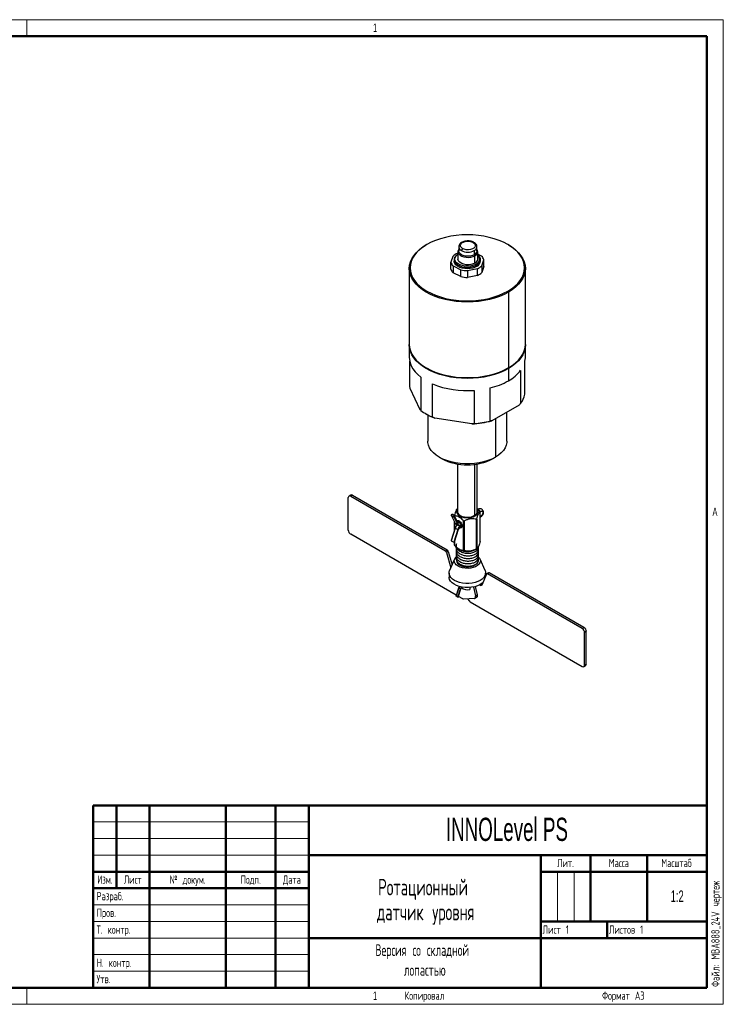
# Model space of a CAD drawing. Header units: millimetres. Extents: x 0 to 420, y 0 to 297.
# Tile 2 of 2: x 208 to 420, y 0 to 297. Entities that reach past the tile are written whole.
import ezdxf

# ---------------------------------------------------------------- set-up
doc = ezdxf.new("R2010")
doc.units = ezdxf.units.MM
doc.layers.add('ОСНОВНОЙ', color=7, linetype='Continuous', lineweight=25)
doc.styles.add('SLDTEXTSTYLE1', font='TXT', dxfattribs={"width": 0.605, "bigfont": 'bigfont'})
doc.styles.add('SLDTEXTSTYLE2', font='TXT', dxfattribs={"width": 0.605})
doc.styles.add('SLDTEXTSTYLE3', font='TXT', dxfattribs={"width": 0.620146, "bigfont": 'bigfont'})
doc.styles.add('SLDTEXTSTYLE4', font='TXT', dxfattribs={"width": 0.559127, "bigfont": 'bigfont'})

# ---------------------------------------------------------------- blocks, each defined once
blk = doc.blocks.new('SW_NOTE_0_1')
at = {"color": 0, "linetype": 'Continuous', "lineweight": 0, "char_height": 5, "attachment_point": 2, "style": 'SLDTEXTSTYLE1'}
for s, insert in [('Ротационный', (22.58, 6.43)), ('датчик уровня', (23.38, -1.07))]:
    blk.add_mtext(s, dxfattribs=dict(at, insert=insert))
blk = doc.blocks.new('SW_NOTE_0_2')
at = {"color": 0, "linetype": 'Continuous', "lineweight": 0, "char_height": 3.5, "attachment_point": 2, "style": 'SLDTEXTSTYLE1'}
for s, insert in [('Версия со складной', (21.98, 4.5)), ('лопастью', (22.75, -1.5))]:
    blk.add_mtext(s, dxfattribs=dict(at, insert=insert))

msp = doc.modelspace()

# ---------------------------------------------------------------- linework, layer by layer
at = {"color": 7, "linetype": 'Continuous', "lineweight": 18}
for p, q in [((0, 297), (420, 297)), ((420, 297), (420, 0)), ((230, 55), (295, 55)), ((230, 50), (295, 50)), ((230, 45), (295, 45)), ((370, 40), (370, 25)), ((375, 40), (375, 25)), ((230, 30), (295, 30)), ((230, 25), (295, 25)), ((230, 20), (295, 20)), ((230, 15), (295, 15)), ((230, 10), (295, 10)), ((0, 0), (420, 0))]:
    msp.add_line(p, q, dxfattribs=at)
at = {"color": 7, "linetype": 'Continuous', "lineweight": 50}
for p, q in [((415, 292), (20, 292)), ((415, 5), (415, 292)), ((230, 60), (415, 60)), ((230, 60), (230, 5)), ((237, 35), (237, 60)), ((247, 60), (247, 5)), ((270, 60), (270, 5)), ((285, 60), (285, 5)), ((295, 60), (295, 5)), ((295, 45), (415, 45)), ((365, 45), (365, 5)), ((380, 45), (380, 25)), ((397, 45), (397, 25)), ((230, 40), (295, 40)), ((365, 40), (415, 40)), ((230, 35), (295, 35)), ((365, 25), (415, 25)), ((385, 25), (385, 20)), ((295, 20), (415, 20)), ((20, 5), (415, 5))]:
    msp.add_line(p, q, dxfattribs=at)
at = {"color": 7, "linetype": 'Continuous', "lineweight": 25}
for p, q in [((330.61, 229.2), (330.43, 229.09)), ((355.18, 229.09), (355, 229.19)), ((339.97, 226.53), (339.78, 226.5)), ((339.98, 226.24), (339.79, 226.12)), ((339.97, 227.04), (339.97, 224.8)), ((340.22, 228.47), (340.22, 227.25)), ((344.92, 226.12), (344.92, 227.35)), ((344.92, 226.12), (345.09, 225.82)), ((345.09, 223.57), (345.09, 225.82)), ((345.72, 227.25), (345.72, 228.47)), ((345.97, 224.8), (345.97, 227.04)), ((347.1, 225.67), (345.97, 226.24)), ((338.44, 225.6), (337.84, 223.84)), ((337.84, 221.79), (337.84, 223.84)), ((338.81, 224.6), (338.81, 224.2)), ((345.63, 223.39), (345.82, 223.09)), ((345.82, 222.68), (345.82, 223.09)), ((346.81, 224.2), (346.81, 224.6)), ((347.17, 222.79), (347.77, 224.56)), ((347.17, 222.79), (347.17, 220.75)), ((347.77, 222.52), (347.77, 224.56)), ((325.31, 221.95), (325.31, 199.09)), ((338.51, 222.72), (340.87, 221.54)), ((338.51, 222.72), (338.51, 220.68)), ((340.87, 219.49), (338.51, 220.68)), ((340.87, 219.49), (340.87, 221.54)), ((342.87, 221.31), (345.83, 221.9)), ((342.87, 221.31), (342.87, 219.27)), ((345.83, 219.85), (342.87, 219.27)), ((345.83, 219.85), (345.83, 221.9)), ((347.77, 222.52), (347.17, 220.75)), ((360.31, 199.09), (360.31, 221.95)), ((355, 215.11), (355.18, 214.81)), ((355.18, 214.81), (355.18, 191.94)), ((325.31, 198.88), (325.31, 195.21)), ((360.31, 195.21), (360.31, 198.88)), ((325.43, 186.4), (325.43, 194.01)), ((360.18, 184.01), (360.18, 194.01)), ((330.43, 191.94), (330.61, 191.84)), ((355, 191.84), (355.18, 191.94)), ((355.18, 191.74), (355.18, 188.07)), ((358.89, 191.23), (358.89, 181.22)), ((328.79, 189.16), (328.79, 179.16)), ((332.33, 177.12), (332.33, 187.12)), ((328.61, 179.35), (325.61, 185.8)), ((344.87, 185.18), (344.87, 175.17)), ((349.7, 175.92), (349.7, 185.92)), ((358.39, 180.73), (350.2, 176.01)), ((354.76, 169.9), (354.76, 178.63)), ((330.43, 178.06), (330.61, 177.96)), ((330.85, 177.82), (330.85, 169.9)), ((344.19, 175.08), (333.01, 176.81)), ((334.35, 165.02), (335.06, 164.61)), ((350.55, 164.61), (351.26, 165.02)), ((339.81, 163), (339.81, 148.67)), ((345.81, 148.67), (345.81, 163)), ((306.92, 143.05), (306.92, 152.85)), ((307.66, 153.61), (307.13, 153.31)), ((308.16, 153.56), (307.63, 153.26)), ((307.63, 153.26), (336.2, 136.76)), ((308.16, 153.56), (336.73, 137.07)), ((346.69, 139.63), (346.69, 148.61)), ((337.89, 147.56), (339.12, 145.16)), ((337.92, 147.54), (338.69, 147.09)), ((337.92, 147.54), (339.15, 145.13)), ((338.69, 147.09), (339.92, 144.69)), ((340.04, 145.09), (338.82, 147.49)), ((338.85, 147.16), (340.08, 144.76)), ((338.92, 147.28), (338.92, 147.5)), ((338.92, 143.09), (338.92, 145.55)), ((338.96, 147.42), (338.96, 147.21)), ((341.7, 136.85), (341.7, 145.83)), ((341.84, 145.81), (341.84, 136.83)), ((345.58, 137.41), (345.58, 146.39)), ((345.68, 146.45), (345.68, 137.47)), ((339.12, 143.69), (337.89, 139.87)), ((339.15, 143.66), (337.92, 139.84)), ((339.92, 143.21), (338.69, 139.39)), ((340.08, 143.18), (338.85, 139.36)), ((338.86, 139.38), (340.09, 143.21)), ((338.96, 145.47), (338.96, 143.21)), ((339.15, 145.13), (339.92, 144.69)), ((339.15, 143.66), (339.92, 143.21)), ((339.36, 144.9), (340.13, 144.45)), ((340.13, 145.21), (340.04, 145.16)), ((340.04, 145.09), (340.04, 145.09)), ((340.08, 143.18), (340.09, 143.21)), ((340.1, 145.47), (340.12, 145.21)), ((340.68, 145.52), (340.13, 145.21)), ((340.86, 144.25), (341.2, 144.45)), ((340.93, 144.52), (341.16, 144.66)), ((339.49, 123.43), (307.63, 141.82)), ((337.92, 139.84), (338.69, 139.39)), ((338.96, 139.7), (338.96, 138.43)), ((336.2, 136.76), (336.73, 137.07)), ((338.85, 139.36), (338.86, 139.38)), ((338.92, 138.51), (338.92, 139.58)), ((340.33, 137.23), (340.51, 137.13)), ((345.1, 137.13), (345.63, 137.44)), ((337.06, 136.62), (336.53, 136.31)), ((336.53, 136.31), (337.84, 131.7)), ((337.06, 136.62), (338.21, 132.56)), ((338.97, 134.32), (337.47, 130.86)), ((348.14, 130.86), (346.64, 134.32)), ((341.39, 132.34), (341.24, 132.43)), ((337.31, 130.09), (337.31, 128.86)), ((348.55, 129.78), (347.14, 126.42)), ((348.31, 129.2), (348.31, 130.09)), ((349.16, 130.18), (348.63, 129.87)), ((349.41, 130.15), (348.88, 129.85)), ((377.45, 113.35), (348.88, 129.85)), ((377.98, 113.66), (349.41, 130.15)), ((340.21, 125.68), (339.39, 123.13)), ((339.41, 123.11), (340.23, 125.65)), ((339.93, 122.81), (340.75, 125.36)), ((340.03, 122.79), (340.85, 125.34)), ((340.04, 122.8), (340.86, 125.35)), ((340.75, 125.36), (340.23, 125.65)), ((340.86, 125.35), (340.85, 125.34)), ((343.59, 125.72), (343.59, 125.15)), ((344.64, 125.87), (345.26, 123.18)), ((345.21, 126.01), (345.79, 123.49)), ((346.81, 126.35), (346.51, 126.52)), ((347.26, 126.7), (347.03, 126.83)), ((339.93, 122.81), (339.41, 123.11)), ((340.04, 122.8), (340.03, 122.79)), ((341.45, 122.3), (340.12, 123.06)), ((344.92, 122.42), (341.62, 122.25)), ((342.86, 122.31), (343.46, 121.6)), ((345.09, 122.47), (345.62, 122.78)), ((345.26, 123.18), (345.79, 123.49)), ((343.63, 121.45), (377.45, 101.92)), ((377.45, 113.35), (377.98, 113.66)), ((378.69, 112.44), (378.16, 112.13)), ((378.16, 102.33), (378.16, 112.13)), ((378.69, 102.64), (378.69, 112.44)), ((377.95, 101.87), (378.48, 102.18)), ((378.16, 102.33), (378.69, 102.64))]:
    msp.add_line(p, q, dxfattribs=at)
at = {"color": 8, "linetype": 'Continuous', "lineweight": 25}
for p, q in [((339.97, 226.23), (339.79, 226.12)), ((351.26, 176.61), (351.26, 165.02)), ((344.93, 162.88), (344.93, 147.44)), ((340.85, 144.51), (340.88, 144.49)), ((340.94, 144.33), (340.87, 144.26)), ((341.16, 144.65), (340.88, 144.49)), ((340.94, 144.62), (341.14, 144.73)), ((341.2, 144.48), (340.94, 144.33)), ((346.81, 126.35), (347.2, 126.58))]:
    msp.add_line(p, q, dxfattribs=at)
at = {"color": 7, "linetype": 'Continuous', "lineweight": 25, "flags": 128}
for points in [[(355, 215.11), (356.14, 215.84), (357.15, 216.62), (358.02, 217.46), (358.74, 218.34), (359.31, 219.26), (359.72, 220.21), (359.97, 221.18), (360.06, 222.15), (359.97, 223.13), (359.72, 224.1), (359.31, 225.05), (358.74, 225.97), (358.02, 226.85), (357.15, 227.69), (356.14, 228.47), (355, 229.2), (353.75, 229.85), (352.39, 230.43), (350.94, 230.94), (349.41, 231.35), (347.81, 231.68), (346.17, 231.92), (344.5, 232.06), (342.81, 232.11), (341.11, 232.06), (339.44, 231.92), (337.8, 231.68), (336.2, 231.35), (334.67, 230.94), (333.22, 230.43), (331.86, 229.85), (330.61, 229.2)], [(355.18, 214.81), (353.91, 214.14), (352.53, 213.55), (351.05, 213.04), (349.5, 212.62), (347.89, 212.28), (346.22, 212.04), (344.52, 211.9), (342.81, 211.85), (341.09, 211.9), (339.39, 212.04), (337.73, 212.28), (336.11, 212.62), (334.56, 213.04), (333.08, 213.55), (331.7, 214.14), (330.43, 214.81), (329.28, 215.54), (328.25, 216.34), (327.37, 217.19), (326.64, 218.08), (326.06, 219.02), (325.64, 219.98), (325.39, 220.96), (325.31, 221.95), (325.39, 222.94), (325.64, 223.92), (326.06, 224.88), (326.64, 225.82), (327.37, 226.71), (328.25, 227.56), (329.28, 228.36), (330.43, 229.09)], [(330.61, 229.2), (329.47, 228.47), (328.46, 227.69), (327.59, 226.85), (326.87, 225.97), (326.3, 225.05), (325.89, 224.1), (325.64, 223.13), (325.56, 222.15), (325.64, 221.18), (325.89, 220.21), (326.3, 219.26), (326.87, 218.34), (327.59, 217.46), (328.46, 216.62), (329.47, 215.84), (330.61, 215.11), (331.86, 214.46), (333.22, 213.87), (334.67, 213.37), (336.2, 212.95), (337.8, 212.63), (339.44, 212.39), (341.11, 212.24), (342.81, 212.2), (344.5, 212.24), (346.17, 212.39), (347.81, 212.63), (349.41, 212.95), (350.94, 213.37), (352.39, 213.87), (353.75, 214.46), (355, 215.11)], [(341.38, 227.96), (341, 228.26), (340.77, 228.6), (340.73, 228.97), (340.86, 229.33), (341.17, 229.66), (341.62, 229.92), (342.18, 230.1), (342.81, 230.17), (343.45, 230.15), (344.05, 230.02), (344.56, 229.8)], [(344.56, 229.8), (344.95, 229.5), (345.17, 229.15), (345.22, 228.79), (345.08, 228.42), (344.77, 228.1), (344.32, 227.84), (343.76, 227.66), (343.13, 227.58), (342.49, 227.61), (341.89, 227.74), (341.38, 227.96)], [(355.18, 229.09), (356.33, 228.36), (357.36, 227.56), (358.24, 226.71), (358.97, 225.82), (359.55, 224.88), (359.97, 223.92), (360.22, 222.94), (360.31, 221.95), (360.22, 220.96), (359.97, 219.98), (359.55, 219.02), (358.97, 218.08), (358.24, 217.19), (357.36, 216.34), (356.33, 215.54), (355.18, 214.81)], [(339.79, 226.12), (339.31, 225.72), (338.98, 225.28), (338.82, 224.81), (338.83, 224.32), (339.02, 223.85), (339.38, 223.42), (339.88, 223.03), (340.51, 222.71), (341.24, 222.48), (342.04, 222.34), (342.87, 222.3), (343.7, 222.35), (344.49, 222.51), (345.21, 222.76), (345.82, 223.09)], [(345.63, 223.39), (345.06, 223.08), (344.39, 222.85), (343.65, 222.7), (342.87, 222.64), (342.09, 222.68), (341.34, 222.82), (340.65, 223.04), (340.06, 223.33), (339.59, 223.69), (339.26, 224.1), (339.08, 224.55), (339.07, 225), (339.22, 225.44), (339.53, 225.86), (339.98, 226.23)], [(340.22, 227.73), (340.11, 227.56), (339.98, 227.15), (340.02, 226.73), (340.24, 226.33), (340.61, 225.97), (341.12, 225.68), (341.74, 225.46), (342.43, 225.34), (343.15, 225.31), (343.86, 225.39), (344.52, 225.56), (345.09, 225.82)], [(344.92, 226.12), (344.35, 225.87), (343.68, 225.71), (342.97, 225.66), (342.26, 225.71), (341.6, 225.87), (341.03, 226.12), (340.59, 226.45), (340.31, 226.83), (340.22, 227.25)], [(345.09, 225.82), (345.54, 226.15), (345.84, 226.53), (345.97, 226.94), (345.92, 227.35), (345.72, 227.73)], [(345.82, 222.68), (345.21, 222.35), (344.49, 222.1), (343.7, 221.95), (342.87, 221.89), (342.04, 221.93), (341.24, 222.07), (340.51, 222.3), (339.88, 222.62), (339.38, 223.01), (339.02, 223.44), (338.83, 223.92), (338.81, 224.2)], [(345.09, 223.57), (344.52, 223.31), (343.86, 223.14), (343.15, 223.07), (342.43, 223.09), (341.74, 223.22), (341.12, 223.43), (340.61, 223.73), (340.24, 224.09), (340.02, 224.48), (339.97, 224.8)], [(325.31, 199.09), (325.39, 198.1), (325.64, 197.12), (326.06, 196.15), (326.64, 195.22), (327.37, 194.32), (328.25, 193.47), (329.28, 192.68), (330.43, 191.94), (331.7, 191.28), (333.08, 190.69), (334.56, 190.18), (336.11, 189.75), (337.73, 189.42), (339.39, 189.18), (341.09, 189.03), (342.81, 188.98), (344.52, 189.03), (346.22, 189.18), (347.89, 189.42), (349.5, 189.75), (351.05, 190.18), (352.53, 190.69), (353.91, 191.28), (355.18, 191.94)], [(355.18, 191.94), (356.33, 192.68), (357.36, 193.47), (358.24, 194.32), (358.97, 195.22), (359.55, 196.15), (359.97, 197.12), (360.22, 198.1), (360.31, 199.09)], [(355.18, 191.74), (353.91, 191.07), (352.53, 190.48), (351.05, 189.97), (349.5, 189.55), (347.89, 189.22), (346.22, 188.97), (344.52, 188.83), (342.81, 188.78), (341.09, 188.83), (339.39, 188.97), (337.73, 189.22), (336.11, 189.55), (334.56, 189.97), (333.08, 190.48), (331.7, 191.07), (330.43, 191.74), (329.28, 192.47), (328.25, 193.27), (327.37, 194.12), (326.64, 195.02), (326.06, 195.95), (325.64, 196.91), (325.39, 197.89), (325.31, 198.88), (325.31, 198.99)], [(360.3, 198.99), (360.31, 198.88), (360.22, 197.89), (359.97, 196.91), (359.55, 195.95), (358.97, 195.02), (358.24, 194.12), (357.36, 193.27), (356.33, 192.47), (355.18, 191.74)], [(325.31, 195.21), (325.35, 194.49), (325.55, 193.53), (325.9, 192.59), (326.41, 191.68), (327.06, 190.8), (327.86, 189.95), (328.79, 189.16)], [(360.18, 194.01), (360.3, 194.97), (360.31, 195.21)], [(355, 191.84), (353.75, 191.19), (352.39, 190.6), (350.94, 190.1), (349.41, 189.68), (347.81, 189.35), (346.17, 189.12), (344.5, 188.97), (342.81, 188.92), (341.11, 188.97), (339.44, 189.12), (337.8, 189.35), (336.2, 189.68), (334.67, 190.1), (333.22, 190.6), (331.86, 191.19), (330.61, 191.84), (330.61, 191.84)], [(351.26, 165.02), (350.18, 164.47), (348.99, 163.99), (347.71, 163.6), (346.36, 163.31), (344.96, 163.11), (343.53, 163.01), (342.08, 163.01), (340.65, 163.11), (339.25, 163.31), (337.9, 163.6), (336.62, 163.99), (335.44, 164.47), (334.35, 165.02), (333.4, 165.64), (332.58, 166.33), (331.91, 167.06), (331.4, 167.84), (331.05, 168.65), (330.88, 169.48), (330.85, 169.9)], [(354.76, 169.9), (354.73, 169.48), (354.56, 168.65), (354.21, 167.84), (353.7, 167.06), (353.03, 166.33), (352.21, 165.64), (351.26, 165.02)], [(339.81, 149.39), (339.74, 149.29), (339.58, 148.88), (339.58, 148.46), (339.74, 148.05), (340.05, 147.67), (340.51, 147.34), (341.08, 147.08), (341.73, 146.89), (342.44, 146.8), (343.17, 146.8), (343.88, 146.89), (344.53, 147.08), (345.1, 147.34), (345.56, 147.67), (345.87, 148.05), (346.03, 148.46), (346.03, 148.88), (345.87, 149.29), (345.81, 149.39)], [(339.81, 148.67), (339.81, 148.56), (339.94, 148.15), (340.24, 147.77), (340.68, 147.44), (341.25, 147.18), (341.91, 147.01), (342.62, 146.94), (343.35, 146.96), (344.04, 147.09), (344.66, 147.3), (345.17, 147.6), (345.54, 147.96), (345.76, 148.35), (345.81, 148.67)], [(346.69, 148.55), (346.89, 148.69), (347.14, 148.75), (347.34, 148.66), (347.45, 148.45), (347.45, 148.15), (347.34, 147.81), (347.14, 147.49), (346.89, 147.26), (346.69, 147.17)], [(337.95, 147.68), (337.93, 147.66), (337.91, 147.65), (337.9, 147.63), (337.89, 147.61), (337.89, 147.59), (337.89, 147.57), (337.9, 147.55), (337.92, 147.54)], [(338.85, 147.16), (338.86, 147.32), (338.83, 147.46), (338.75, 147.58), (338.64, 147.68), (338.49, 147.74), (338.31, 147.76), (338.13, 147.74), (337.95, 147.68)], [(339.66, 145.84), (339.8, 145.91), (340.09, 145.91), (340.41, 145.76), (340.72, 145.47), (340.98, 145.1), (341.15, 144.68), (341.21, 144.28)], [(339.12, 143.69), (339.12, 143.69), (339.12, 143.68), (339.13, 143.67), (339.15, 143.66)], [(339.65, 144.54), (339.58, 144.68), (339.54, 144.8)], [(340.94, 144.62), (340.86, 144.79), (340.76, 144.94), (340.63, 145.07), (340.5, 145.17), (340.36, 145.23), (340.24, 145.24), (340.13, 145.21)], [(341.21, 144.28), (341.15, 143.94), (340.98, 143.72), (340.72, 143.65), (340.41, 143.72), (340.37, 143.75)], [(337.89, 139.87), (337.89, 139.87), (337.89, 139.86), (337.9, 139.85), (337.92, 139.84)], [(340.01, 132.15), (339.49, 132.52), (339.12, 132.95), (338.9, 133.41), (338.86, 133.88), (338.99, 134.35), (339.29, 134.8), (339.43, 134.95)], [(346.22, 134.91), (346.49, 134.58), (346.71, 134.12), (346.75, 133.64), (346.62, 133.17), (346.32, 132.73), (345.88, 132.33), (345.29, 131.99), (344.6, 131.73), (343.83, 131.56), (343.01, 131.49), (342.19, 131.51), (341.39, 131.64), (340.65, 131.85), (340.01, 132.15)], [(346, 134.11), (346.03, 133.97), (346.03, 133.55), (345.87, 133.14), (345.56, 132.77), (345.1, 132.44), (344.53, 132.18), (343.88, 131.99), (343.17, 131.9), (342.44, 131.9), (341.73, 131.99), (341.08, 132.18), (340.51, 132.44)], [(338.92, 127.84), (338.3, 128.27), (337.82, 128.75), (337.49, 129.27), (337.33, 129.81), (337.33, 130.37), (337.47, 130.86)], [(348.14, 130.86), (348.28, 130.37), (348.28, 129.81), (348.12, 129.27), (347.79, 128.75), (347.31, 128.27), (346.69, 127.84), (345.96, 127.49), (345.13, 127.21), (344.23, 127.02), (343.28, 126.93), (342.33, 126.93), (341.38, 127.02), (340.48, 127.21), (339.65, 127.49), (338.92, 127.84)], [(347.45, 127.16), (347.25, 127), (346.62, 126.58), (345.87, 126.23), (345.02, 125.96), (344.11, 125.78), (343.15, 125.7), (342.19, 125.71), (341.24, 125.82), (340.35, 126.02), (339.53, 126.32), (338.8, 126.69), (338.21, 127.12), (337.75, 127.61), (337.45, 128.14), (337.31, 128.69), (337.31, 128.86)], [(348.88, 129.85), (348.83, 129.87), (348.78, 129.89), (348.73, 129.9), (348.68, 129.89), (348.64, 129.88), (348.6, 129.85), (348.57, 129.82), (348.55, 129.78)], [(347.14, 126.42), (347.11, 126.38), (347.08, 126.34), (347.05, 126.32), (347.01, 126.31), (346.96, 126.3), (346.91, 126.31), (346.86, 126.32), (346.81, 126.35)], [(339.41, 123.11), (339.4, 123.11), (339.4, 123.12), (339.39, 123.12), (339.39, 123.13)], [(344.92, 122.42), (345.03, 122.44), (345.11, 122.49), (345.19, 122.56), (345.24, 122.65), (345.28, 122.76), (345.29, 122.89), (345.29, 123.03), (345.26, 123.18)], [(345.79, 123.49), (345.82, 123.34), (345.82, 123.2), (345.81, 123.07), (345.77, 122.96), (345.72, 122.86), (345.64, 122.79), (345.62, 122.78)]]:
    msp.add_lwpolyline(points, dxfattribs=at)
at = {"color": 8, "linetype": 'Continuous', "lineweight": 25, "flags": 128}
for points in [[(346.69, 148.59), (346.95, 148.78), (347.25, 148.85), (347.49, 148.75), (347.61, 148.5), (347.61, 148.14), (347.54, 147.88)], [(339.12, 145.16), (339.13, 145.15), (339.15, 145.13)], [(340.23, 125.65), (340.22, 125.66), (340.21, 125.67), (340.21, 125.67), (340.21, 125.68)]]:
    msp.add_lwpolyline(points, dxfattribs=at)
at = {"color": 8, "linetype": 'Continuous', "lineweight": 25}
for centre, radius, start, end in [((344.71, 229.59), 0.252, 65.7075, 125.6163), ((341.6, 228.61), 1.38, 185.6948, 245.6253), ((344.34, 228.61), 1.39, 294.4275, 353.7017), ((340.88, 144.58), 0.0765, 315.7088, 30.3055)]:
    msp.add_arc(centre, radius, start, end, dxfattribs=at)
at = {"color": 7, "linetype": 'Continuous', "lineweight": 25}
for centre, radius, start, end in [((341.4, 222.6), 4.22, 112.5512, 134.5892), ((341.79, 227.31), 0.768, 122.6055, 177.3945), ((342.97, 231.1), 4.23, 242.6097, 297.3903), ((344.35, 227.38), 1.38, 294.3096, 354.3702), ((344.96, 224.79), 1.55, 295.6023, 49.5526), ((345.09, 224.59), 1.68, 296.0863, 58.1377), ((340.02, 224.38), 2.25, 193.9646, 227.6095), ((344.52, 224.91), 1.45, 293.1381, 355.5417), ((344.95, 224.32), 1.86, 297.988, 356.1267), ((344.21, 225.79), 4.22, 292.5512, 314.5892), ((345.59, 224.01), 2.25, 13.9646, 47.6095), ((340.02, 222.34), 2.25, 193.9646, 227.6095), ((342.79, 229.59), 8.28, 256.5759, 270.5965), ((344.21, 223.75), 4.22, 292.5512, 314.5892), ((342.79, 227.55), 8.28, 256.5759, 270.5965), ((349.34, 198.68), 12.11, 298.8409, 322.0502), ((342.7, 212.63), 27.53, 247.8766, 274.5373), ((344.81, 206.52), 21.17, 283.3704, 299.3357), ((353.25, 185.53), 7.09, 322.588, 347.6151), ((338.72, 192.28), 16.46, 232.8781, 247.1273), ((339.75, 193.89), 18.36, 240.1438, 248.4719), ((342.98, 202.78), 27.73, 272.4937, 285.0923), ((342.99, 203.31), 28.19, 273.8212, 283.7648), ((342.81, 179.47), 16.76, 242.473, 297.5216), ((307.35, 152.92), 0.437, 50.7967, 189.214), ((307.86, 153.15), 0.503, 54.3824, 114.3071), ((345.21, 147.97), 1.61, 23.3023, 26.4946), ((338.74, 147.2), 0.115, 245.6741, 342.8355), ((340.4, 148.13), 1.61, 203.3023, 206.4946), ((340.22, 145.4), 0.402, 58.8885, 164.6178), ((342.76, 152.22), 6.47, 260.5755, 261.8384), ((343.75, 149.69), 3.77, 299.0924, 300.9023), ((346.2, 148.32), 1.41, 290.3025, 342.2475), ((308.45, 143.12), 1.54, 182.6055, 237.3945), ((339.64, 145.37), 0.55, 205.8276, 239.3934), ((341.52, 142.89), 2.5, 134.7262, 162.1154), ((339.97, 144.79), 0.115, 245.6741, 342.8355), ((340.47, 145.02), 0.642, 210.981, 310.2296), ((342.15, 142.53), 2.33, 122.8032, 162.9046), ((340.03, 143.38), 0.199, 235.3074, 282.8341), ((339.63, 144.88), 0.464, 344.4244, 26.4919), ((340.57, 145.06), 0.578, 210.981, 310.2296), ((342.08, 142.57), 2.1, 122.8032, 162.9046), ((340.8, 144.39), 0.413, 240.2986, 359.8905), ((340.91, 144.57), 0.0478, 232.632, 296.0575), ((340.82, 144.37), 0.132, 341.2757, 61.1752), ((335.78, 136.11), 0.781, 15.3051, 57.1301), ((336.31, 136.41), 0.781, 15.3051, 57.1301), ((338.8, 139.56), 0.199, 235.3074, 282.8341), ((340.4, 139.15), 1.61, 203.3023, 206.4946), ((342.81, 141.47), 4.91, 242.0637, 297.9363), ((342.76, 143.23), 6.47, 260.5755, 261.8384), ((343.75, 140.7), 3.77, 299.0924, 300.9023), ((341.12, 133.87), 1.56, 180.1924, 246.8335), ((342.81, 135.01), 3.03, 242.0716, 295.9961), ((349.26, 129.96), 0.247, 53.8186, 114.8709), ((341.83, 125.13), 1.68, 148.5363, 161.986), ((342.36, 124.83), 1.7, 142.5002, 161.9375), ((340.82, 125.47), 0.133, 235.3074, 282.8341), ((342.3, 124.86), 1.52, 140.1429, 161.9577), ((342.77, 127.64), 2.62, 227.689, 288.0986), ((340, 122.92), 0.133, 235.3074, 282.8341), ((341.62, 122.56), 0.313, 237.8857, 270.5293), ((343.96, 122), 0.643, 218.867, 238.9727), ((376.63, 112.06), 1.54, 2.6055, 57.3945), ((377.16, 112.37), 1.54, 2.6055, 57.3945), ((377.73, 102.26), 0.437, 230.7967, 9.214), ((378.22, 102.58), 0.48, 304.0564, 7.2558)]:
    msp.add_arc(centre, radius, start, end, dxfattribs=at)
for points, knots in [([(344.81, 229.82), (344.72, 229.87), (344.47, 230.01), (343.98, 230.16), (343.36, 230.27), (342.72, 230.28), (342.09, 230.2), (341.5, 230.02), (340.99, 229.76), (340.59, 229.43), (340.34, 229.04), (340.22, 228.72), (340.23, 228.53), (340.24, 228.48)], [0, 0, 0, 0, 0.0563941, 0.1603197, 0.2638673, 0.3671446, 0.4706805, 0.5750006, 0.6808627, 0.7886449, 0.8806066, 0.9683308, 1, 1, 1, 1]), ([(345.7, 228.46), (345.71, 228.55), (345.71, 228.79), (345.55, 229.15), (345.26, 229.52), (344.97, 229.72), (344.81, 229.82)], [0, 0, 0, 0, 0.176045, 0.433087, 0.693517, 1, 1, 1, 1]), ([(325.61, 185.8), (325.58, 185.91), (325.52, 186.11), (325.45, 186.31), (325.43, 186.4)], [0, 0, 0, 0, 0.556838, 1, 1, 1, 1]), ([(358.89, 181.22), (358.8, 181.13), (358.63, 180.96), (358.46, 180.8), (358.39, 180.73)], [0, 0, 0, 0, 0.5631419, 1, 1, 1, 1]), ([(328.79, 179.16), (328.76, 179.19), (328.7, 179.25), (328.63, 179.32), (328.61, 179.35)], [0, 0, 0, 0, 0.5631419, 1, 1, 1, 1]), ([(333.01, 176.81), (332.88, 176.86), (332.65, 176.96), (332.43, 177.07), (332.33, 177.12)], [0, 0, 0, 0, 0.556838, 1, 1, 1, 1]), ([(350.2, 176.01), (350.11, 175.99), (349.94, 175.96), (349.78, 175.93), (349.7, 175.92)], [0, 0, 0, 0, 0.556838, 1, 1, 1, 1]), ([(344.87, 175.17), (344.75, 175.15), (344.52, 175.12), (344.29, 175.09), (344.19, 175.08)], [0, 0, 0, 0, 0.563142, 1, 1, 1, 1]), ([(339.81, 149.55), (339.78, 149.52), (339.67, 149.44), (339.45, 149.08), (339.18, 148.39), (339, 147.76), (338.92, 147.5)], [0, 0, 0, 0, 0.106052, 0.36256, 0.734325, 1, 1, 1, 1]), ([(345.68, 146.45), (345.75, 146.7), (345.89, 147.2), (346.16, 147.93), (346.44, 148.42), (346.61, 148.55), (346.69, 148.61)], [0, 0, 0, 0, 0.217359, 0.441929, 0.767405, 1, 1, 1, 1]), ([(346.65, 148.69), (346.51, 148.85), (346.24, 149.15), (345.95, 149.4), (345.81, 149.52)], [0, 0, 0, 0, 0.509889, 1, 1, 1, 1]), ([(347.38, 147.58), (347.43, 147.65), (347.56, 147.86), (347.66, 148.24), (347.66, 148.65), (347.54, 149), (347.32, 149.29), (347, 149.47), (346.65, 149.52), (346.32, 149.46), (346.13, 149.36), (346.04, 149.31)], [0, 0, 0, 0, 0.0796985, 0.221179, 0.346965, 0.4615064, 0.5732862, 0.6853755, 0.7972488, 0.9028656, 1, 1, 1, 1]), ([(338.96, 147.42), (339.1, 147.41), (339.4, 147.39), (339.89, 147.26), (340.42, 147.01), (340.94, 146.61), (341.37, 146.2), (341.61, 145.93), (341.7, 145.83)], [0, 0, 0, 0, 0.160239, 0.345147, 0.529635, 0.714517, 0.899882, 1, 1, 1, 1]), ([(340.16, 145.79), (340.14, 145.75), (340.1, 145.65), (340.09, 145.45), (340.11, 145.29), (340.12, 145.24)], [0, 0, 0, 0, 0.345008, 0.781911, 1, 1, 1, 1]), ([(340.17, 145.79), (340.15, 145.76), (340.11, 145.69), (340.1, 145.56), (340.1, 145.47)], [0, 0, 0, 0, 0.363063, 1, 1, 1, 1]), ([(341.84, 145.81), (342.1, 145.95), (342.62, 146.23), (343.61, 146.54), (344.64, 146.6), (345.31, 146.45), (345.58, 146.39)], [0, 0, 0, 0, 0.217359, 0.441929, 0.767405, 1, 1, 1, 1]), ([(346.69, 146.93), (346.69, 146.93), (346.81, 146.97), (347.02, 147.13), (347.26, 147.35), (347.35, 147.53), (347.38, 147.58)], [0, 0, 0, 0, 0.007859, 0.391824, 0.816462, 1, 1, 1, 1]), ([(340.09, 143.21), (340.11, 143.26), (340.17, 143.44), (340.33, 143.73), (340.55, 144.01), (340.74, 144.18), (340.83, 144.24), (340.86, 144.25)], [0, 0, 0, 0, 0.134107, 0.3961512, 0.6642609, 0.8992701, 1, 1, 1, 1]), ([(340.73, 144.16), (340.74, 144.15), (340.81, 144.09), (340.95, 144.08), (341.06, 144.11), (341.09, 144.12)], [0, 0, 0, 0, 0.055291, 0.692171, 1, 1, 1, 1]), ([(340.74, 144.16), (340.76, 144.15), (340.86, 144.09), (340.99, 144.07), (341.07, 144.1), (341.09, 144.11)], [0, 0, 0, 0, 0.208193, 0.858419, 1, 1, 1, 1]), ([(346.69, 139.63), (346.62, 139.38), (346.48, 138.88), (346.21, 138.15), (345.94, 137.66), (345.76, 137.53), (345.68, 137.47)], [0, 0, 0, 0, 0.217359, 0.441929, 0.767405, 1, 1, 1, 1]), ([(341.7, 136.85), (341.56, 136.86), (341.26, 136.88), (340.77, 137.01), (340.24, 137.26), (339.72, 137.66), (339.29, 138.06), (339.05, 138.34), (338.96, 138.43)], [0, 0, 0, 0, 0.160239, 0.345147, 0.529635, 0.714517, 0.899882, 1, 1, 1, 1]), ([(339.52, 138.85), (339.49, 138.74), (339.42, 138.51), (339.44, 138.05), (339.65, 137.45), (340.29, 136.79), (341.27, 136.29), (342.42, 136.05), (343.63, 136.04), (344.73, 136.29), (345.52, 136.73), (345.99, 137.24), (346.2, 137.71), (346.16, 137.99), (346.14, 138.09)], [0, 0, 0, 0, 0.046609, 0.088154, 0.17441, 0.281259, 0.389581, 0.490213, 0.595837, 0.705268, 0.803038, 0.882459, 0.957463, 1, 1, 1, 1]), ([(339.5, 138), (339.48, 137.9), (339.42, 137.7), (339.44, 137.27), (339.65, 136.67), (340.29, 136.01), (341.27, 135.51), (342.42, 135.27), (343.63, 135.26), (344.73, 135.51), (345.52, 135.94), (346, 136.46), (346.19, 137), (346.22, 137.41), (346.11, 137.59), (346.1, 137.6)], [0, 0, 0, 0, 0.03577, 0.076018, 0.159583, 0.263098, 0.368041, 0.465533, 0.56786, 0.673877, 0.768596, 0.845539, 0.918203, 0.99416, 1, 1, 1, 1]), ([(339.5, 137.21), (339.48, 137.12), (339.42, 136.92), (339.44, 136.49), (339.65, 135.89), (340.29, 135.22), (341.27, 134.73), (342.42, 134.48), (343.63, 134.48), (344.73, 134.73), (345.52, 135.16), (346, 135.67), (346.19, 136.22), (346.22, 136.62), (346.11, 136.81), (346.1, 136.82)], [0, 0, 0, 0, 0.03577, 0.076018, 0.159583, 0.263098, 0.368041, 0.465533, 0.56786, 0.673877, 0.768596, 0.845539, 0.918203, 0.99416, 1, 1, 1, 1]), ([(340.5, 137.14), (340.36, 137.2), (340.17, 137.28), (340.06, 137.41), (340.03, 137.45)], [0, 0, 0, 0, 0.693743, 1, 1, 1, 1]), ([(341.32, 136.8), (341.31, 136.8), (341.25, 136.81), (341.2, 136.83), (341.16, 136.85)], [0, 0, 0, 0, 0.238379, 1, 1, 1, 1]), ([(345.58, 137.41), (345.32, 137.27), (344.8, 137), (343.81, 136.68), (342.78, 136.63), (342.12, 136.77), (341.84, 136.83)], [0, 0, 0, 0, 0.217359, 0.441929, 0.767405, 1, 1, 1, 1]), ([(339.5, 136.43), (339.48, 136.34), (339.42, 136.14), (339.44, 135.71), (339.65, 135.11), (340.29, 134.44), (341.27, 133.95), (342.42, 133.7), (343.63, 133.7), (344.73, 133.95), (345.52, 134.38), (346, 134.89), (346.19, 135.44), (346.22, 135.84), (346.11, 136.03), (346.1, 136.04)], [0, 0, 0, 0, 0.0357696, 0.0760181, 0.1595828, 0.2630982, 0.3680406, 0.4655328, 0.5678601, 0.6738768, 0.7685965, 0.8455387, 0.9182028, 0.9941601, 1, 1, 1, 1]), ([(339.5, 135.65), (339.48, 135.56), (339.42, 135.36), (339.44, 134.92), (339.65, 134.32), (340.29, 133.66), (341.27, 133.16), (342.42, 132.92), (343.63, 132.91), (344.73, 133.16), (345.52, 133.6), (346, 134.11), (346.19, 134.66), (346.22, 135.06), (346.11, 135.24), (346.1, 135.26)], [0, 0, 0, 0, 0.03577, 0.076018, 0.159583, 0.263098, 0.368041, 0.465533, 0.56786, 0.673877, 0.768596, 0.845539, 0.918203, 0.99416, 1, 1, 1, 1]), ([(339.5, 134.87), (339.48, 134.77), (339.42, 134.57), (339.44, 134.14), (339.65, 133.54), (340.29, 132.88), (341.27, 132.38), (342.42, 132.14), (343.63, 132.13), (344.73, 132.38), (345.52, 132.81), (346, 133.33), (346.19, 133.87), (346.22, 134.28), (346.11, 134.46), (346.1, 134.47)], [0, 0, 0, 0, 0.03577, 0.076018, 0.159583, 0.263098, 0.368041, 0.465533, 0.56786, 0.673877, 0.768596, 0.845539, 0.918203, 0.99416, 1, 1, 1, 1]), ([(340.86, 125.35), (340.88, 125.4), (340.92, 125.52), (341.03, 125.71), (341.13, 125.82), (341.17, 125.87)], [0, 0, 0, 0, 0.252348, 0.659567, 1, 1, 1, 1])]:
    msp.add_open_spline(points, degree=3, knots=knots, dxfattribs=at)
at = {"layer": 'ОСНОВНОЙ', "linetype": 'Continuous', "lineweight": 18}
for p, q in [((210, 292), (210, 297)), ((20, 292), (415, 292)), ((217.5, 292), (217.5, 292)), ((415, 292), (415, 5)), ((415, 148.5), (415, 148.5)), ((415, 5), (20, 5)), ((210, 5), (210, 0)), ((217.5, 5), (217.5, 5))]:
    msp.add_line(p, q, dxfattribs=at)

# ---------------------------------------------------------------- block references
at = {"color": 7, "linetype": 'Continuous', "lineweight": 0}
for name, p in [('SW_NOTE_0_1', (306.87, 31.41)), ('SW_NOTE_0_2', (307.22, 13.59))]:
    msp.add_blockref(name, p, dxfattribs=at)

# ---------------------------------------------------------------- texts
for s, insert, char_height, attachment_point, style in [('INNOLevel PS', (354.75, 56.28), 7, 2, 'SLDTEXTSTYLE2'), ('Лит.', (372.41, 43.87), 2.5, 2, 'SLDTEXTSTYLE3'), ('Масса', (388.49, 43.87), 2.5, 2, 'SLDTEXTSTYLE3'), ('Масштаб', (405.89, 43.87), 2.5, 2, 'SLDTEXTSTYLE3'), ('Изм.', (233.52, 38.87), 2.5, 2, 'SLDTEXTSTYLE4'), ('Лист', (241.9, 38.87), 2.5, 2, 'SLDTEXTSTYLE3'), ('№ докум.', (258.46, 38.87), 2.5, 2, 'SLDTEXTSTYLE3'), ('Подп.', (277.48, 38.87), 2.5, 2, 'SLDTEXTSTYLE3'), ('Дата', (289.89, 38.87), 2.5, 2, 'SLDTEXTSTYLE3'), ('Разраб.', (231, 33.87), 2.5, 1, 'SLDTEXTSTYLE1'), ('1:2', (406.1, 34.36), 3.5, 2, 'SLDTEXTSTYLE2'), ('Пров.', (231, 28.87), 2.5, 1, 'SLDTEXTSTYLE1'), ('Т. контр.', (231, 23.78), 2.5, 1, 'SLDTEXTSTYLE1'), ('Лист 1', (365.5, 23.78), 2.5, 1, 'SLDTEXTSTYLE1'), ('Листов 1', (385.5, 23.78), 2.5, 1, 'SLDTEXTSTYLE1'), ('Н. контр.', (231, 13.78), 2.5, 1, 'SLDTEXTSTYLE1'), ('Утв.', (231, 8.87), 2.5, 1, 'SLDTEXTSTYLE1'), ('Копировал', (329.87, 3.87), 2.5, 2, 'SLDTEXTSTYLE1'), ('Формат А3', (389.85, 3.87), 2.5, 2, 'SLDTEXTSTYLE1')]:
    msp.add_mtext(s, dxfattribs=dict(at, insert=insert, char_height=char_height, attachment_point=attachment_point, style=style))
at = {"color": 7, "linetype": 'Continuous', "lineweight": 0, "insert": (416.38, 5.25), "char_height": 2.5, "attachment_point": 1, "rotation": 90, "style": 'SLDTEXTSTYLE1'}
msp.add_mtext('Файл: MBA888_24V чертеж', dxfattribs=at)
at = {"layer": 'ОСНОВНОЙ', "char_height": 2.5, "attachment_point": 2, "style": 'SLDTEXTSTYLE2'}
for s, insert in [('1', (314.98, 295.82)), ('A', (417.49, 149.82)), ('1', (314.98, 3.82))]:
    msp.add_mtext(s, dxfattribs=dict(at, insert=insert))

doc.saveas('drawing.dxf')
